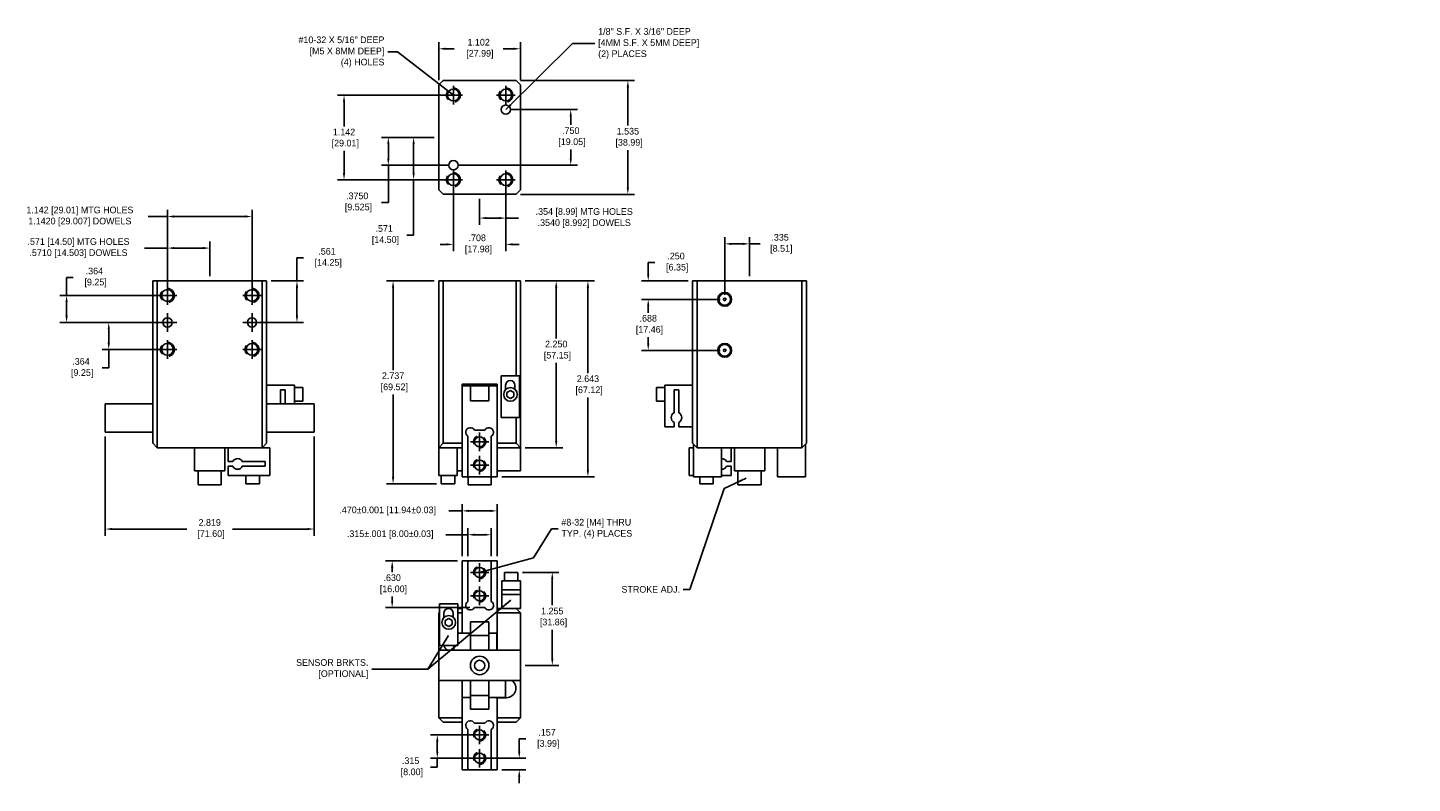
# Model space of a CAD drawing. Extents: x -0.8 to 38.8, y -11.4 to 3.7.
import ezdxf

# ---------------------------------------------------------------- set-up
doc = ezdxf.new("R2010")
doc.units = 0
doc.header["$MEASUREMENT"] = 0
doc.linetypes.add('CENTER2', pattern=[1.125, 0.75, -0.125, 0.125, -0.125])
doc.linetypes.add('HIDDEN2', pattern=[0.1875, 0.125, -0.0625])
doc.layers.get('0').update_dxf_attribs({"linetype": 'CONTINUOUS'})
doc.layers.get('DEFPOINTS').update_dxf_attribs({"linetype": 'CONTINUOUS'})
doc.dimstyles.new('British [M]', dxfattribs={"dimtxt": 0.09, "dimasz": 0.09, "dimexe": 0.09, "dimexo": 0.0625, "dimgap": 0.045, "dimtad": 0, "dimtih": 1, "dimtoh": 1, "dimdec": 3, "dimzin": 4, "dimdsep": 46, "dimtxsty": 'Standard', "dimcen": 0.09, "dimadec": 0, "dimazin": 0, "dimtfac": 1, "dimtdec": 3, "dimtofl": 0, "dimtmove": 0, "dimatfit": 3, "dimfxl": 1, "dimtolj": 1, "dimtzin": 0, "dimarcsym": 0})
doc.dimstyles.new('STANDARD_WS', dxfattribs={"dimtxt": 0.18, "dimasz": 0.18, "dimexe": 0.18, "dimexo": 0.0625, "dimgap": 0.09, "dimtad": 0, "dimtih": 1, "dimtoh": 1, "dimdec": 4, "dimzin": 0, "dimdsep": 46, "dimtxsty": 'Standard', "dimcen": 0.09, "dimadec": 0, "dimazin": 0, "dimtfac": 1, "dimtdec": 4, "dimtofl": 0, "dimtmove": 0, "dimatfit": 3, "dimfxl": 1, "dimtolj": 1, "dimtzin": 0, "dimarcsym": 0})

# ---------------------------------------------------------------- blocks, each defined once
blk = doc.blocks.new('*D102')
at = {"color": 0, "linetype": 'ByBlock'}
for p, q in [((5.902, -1.559), (7.439, -1.559)), ((7.349, -1.649), (7.349, -2.166)), ((7.349, -3.004), (7.349, -2.496)), ((5.902, -3.094), (7.439, -3.094))]:
    blk.add_line(p, q, dxfattribs=at)
for points in [[(7.334, -1.649), (7.364, -1.649), (7.349, -1.559)], [(7.334, -3.004), (7.364, -3.004), (7.349, -3.094)]]:
    blk.add_solid(points, dxfattribs=at)
at = {"layer": 'DEFPOINTS', "color": 0, "linetype": 'ByBlock'}
for p in [(5.839, -1.559), (5.839, -3.094), (7.349, -3.094)]:
    blk.add_point(p, dxfattribs=at)
at = {"color": 0, "linetype": 'ByBlock', "insert": (7.349, -2.331), "char_height": 0.09, "attachment_point": 5}
blk.add_mtext('\\A1;1.535\\P [38.99]', dxfattribs=at)
blk = doc.blocks.new('*D103')
at = {"color": 0, "linetype": 'ByBlock'}
for p, q in [((4.797, -1.556), (4.797, -1.041)), ((5.899, -1.556), (5.899, -1.041)), ((4.887, -1.131), (5.005, -1.131)), ((5.809, -1.131), (5.665, -1.131))]:
    blk.add_line(p, q, dxfattribs=at)
for points in [[(4.887, -1.116), (4.887, -1.146), (4.797, -1.131)], [(5.809, -1.116), (5.809, -1.146), (5.899, -1.131)]]:
    blk.add_solid(points, dxfattribs=at)
at = {"layer": 'DEFPOINTS', "color": 0, "linetype": 'ByBlock'}
for p in [(5.899, -1.131), (4.797, -1.619), (5.899, -1.619)]:
    blk.add_point(p, dxfattribs=at)
at = {"color": 0, "linetype": 'ByBlock', "insert": (5.335, -1.131), "char_height": 0.09, "attachment_point": 5}
blk.add_mtext('\\A1;1.102\\P [27.99]', dxfattribs=at)
blk = doc.blocks.new('*D104')
at = {"color": 0, "lineweight": -2}
for p, q in [((5.962, -4.575), (6.472, -4.575)), ((6.382, -4.665), (6.382, -5.351)), ((6.382, -6.735), (6.382, -5.681)), ((5.962, -6.825), (6.472, -6.825))]:
    blk.add_line(p, q, dxfattribs=at)
at = {"color": 0}
for points in [[(6.367, -4.665), (6.397, -4.665), (6.382, -4.575)], [(6.367, -6.735), (6.397, -6.735), (6.382, -6.825)]]:
    blk.add_solid(points, dxfattribs=at)
at = {"layer": 'DEFPOINTS', "color": 0}
for p in [(5.899, -4.575), (5.899, -6.825), (6.382, -6.825)]:
    blk.add_point(p, dxfattribs=at)
at = {"color": 0, "insert": (6.382, -5.516), "char_height": 0.09, "attachment_point": 5}
blk.add_mtext('\\A1;2.250\\P [57.15]', dxfattribs=at)
blk = doc.blocks.new('*D105')
at = {"color": 0, "linetype": 'ByBlock'}
for p, q in [((4.932, -1.755), (3.428, -1.755)), ((3.518, -1.845), (3.518, -2.177)), ((3.518, -2.807), (3.518, -2.507)), ((4.932, -2.897), (3.428, -2.897))]:
    blk.add_line(p, q, dxfattribs=at)
for points in [[(3.503, -1.845), (3.533, -1.845), (3.518, -1.755)], [(3.503, -2.807), (3.533, -2.807), (3.518, -2.897)]]:
    blk.add_solid(points, dxfattribs=at)
at = {"layer": 'DEFPOINTS', "color": 0, "linetype": 'ByBlock'}
for p in [(4.994, -1.755), (3.518, -2.897), (4.994, -2.897)]:
    blk.add_point(p, dxfattribs=at)
at = {"color": 0, "linetype": 'ByBlock', "insert": (3.518, -2.342), "char_height": 0.09, "attachment_point": 5}
blk.add_mtext('\\A1;1.142\\P [29.01]', dxfattribs=at)
blk = doc.blocks.new('*D106')
at = {"color": 0, "lineweight": -2}
for p, q in [((4.994, -2.96), (4.994, -3.859)), ((5.702, -2.96), (5.702, -3.859)), ((4.904, -3.769), (4.814, -3.769)), ((5.792, -3.769), (5.882, -3.769))]:
    blk.add_line(p, q, dxfattribs=at)
at = {"color": 0}
for points in [[(4.904, -3.754), (4.904, -3.784), (4.994, -3.769)], [(5.792, -3.754), (5.792, -3.784), (5.702, -3.769)]]:
    blk.add_solid(points, dxfattribs=at)
at = {"layer": 'DEFPOINTS', "color": 0}
for p in [(4.994, -2.897), (5.702, -2.897), (5.702, -3.769)]:
    blk.add_point(p, dxfattribs=at)
at = {"color": 0, "insert": (5.316, -3.769), "char_height": 0.09, "attachment_point": 5}
blk.add_mtext('\\A1;.708\\P [17.98]', dxfattribs=at)
blk = doc.blocks.new('*D107')
at = {"color": 0, "linetype": 'ByBlock'}
for p, q in [((5.765, -1.951), (6.668, -1.951)), ((6.578, -2.041), (6.578, -2.158)), ((6.578, -2.611), (6.578, -2.488)), ((5.057, -2.701), (6.668, -2.701))]:
    blk.add_line(p, q, dxfattribs=at)
for points in [[(6.563, -2.041), (6.593, -2.041), (6.578, -1.951)], [(6.563, -2.611), (6.593, -2.611), (6.578, -2.701)]]:
    blk.add_solid(points, dxfattribs=at)
at = {"layer": 'DEFPOINTS', "color": 0, "linetype": 'ByBlock'}
for p in [(5.702, -1.951), (4.994, -2.701), (6.578, -2.701)]:
    blk.add_point(p, dxfattribs=at)
at = {"color": 0, "linetype": 'ByBlock', "insert": (6.578, -2.323), "char_height": 0.09, "attachment_point": 5}
blk.add_mtext('\\A1;.750\\P [19.05]', dxfattribs=at)
blk = doc.blocks.new('*D108')
at = {"color": 0, "linetype": 'ByBlock'}
for p, q in [((4.735, -2.326), (4.367, -2.326)), ((4.457, -2.416), (4.457, -2.807)), ((4.932, -2.897), (4.367, -2.897)), ((4.457, -2.897), (4.457, -3.643)), ((4.457, -3.643), (4.367, -3.643))]:
    blk.add_line(p, q, dxfattribs=at)
for points in [[(4.442, -2.416), (4.472, -2.416), (4.457, -2.326)], [(4.442, -2.807), (4.472, -2.807), (4.457, -2.897)]]:
    blk.add_solid(points, dxfattribs=at)
at = {"layer": 'DEFPOINTS', "color": 0, "linetype": 'ByBlock'}
for p in [(4.457, -2.326), (4.797, -2.326), (4.994, -2.897)]:
    blk.add_point(p, dxfattribs=at)
at = {"color": 0, "linetype": 'ByBlock', "insert": (4.06, -3.643), "char_height": 0.09, "attachment_point": 5}
blk.add_mtext('\\A1;.571\\P [14.50]', dxfattribs=at)
blk = doc.blocks.new('*D109')
at = {"color": 0, "linetype": 'ByBlock'}
for p, q in [((4.735, -2.326), (4.026, -2.326)), ((4.116, -2.416), (4.116, -2.611)), ((4.932, -2.701), (4.026, -2.701)), ((4.116, -2.701), (4.116, -3.203)), ((4.116, -3.203), (4.026, -3.203))]:
    blk.add_line(p, q, dxfattribs=at)
for points in [[(4.101, -2.416), (4.131, -2.416), (4.116, -2.326)], [(4.101, -2.611), (4.131, -2.611), (4.116, -2.701)]]:
    blk.add_solid(points, dxfattribs=at)
at = {"layer": 'DEFPOINTS', "color": 0, "linetype": 'ByBlock'}
for p in [(4.116, -2.326), (4.797, -2.326), (4.994, -2.701)]:
    blk.add_point(p, dxfattribs=at)
at = {"color": 0, "linetype": 'ByBlock', "insert": (3.696, -3.203), "char_height": 0.09, "attachment_point": 5}
blk.add_mtext('\\A1;.3750\\P [9.525]', dxfattribs=at)
blk = doc.blocks.new('*D110')
at = {"color": 0, "linetype": 'ByBlock'}
for p, q in [((5.702, -2.96), (5.702, -3.504)), ((5.348, -3.156), (5.348, -3.504)), ((5.438, -3.414), (5.612, -3.414)), ((5.702, -3.414), (5.875, -3.414))]:
    blk.add_line(p, q, dxfattribs=at)
for points in [[(5.438, -3.399), (5.438, -3.429), (5.348, -3.414)], [(5.612, -3.399), (5.612, -3.429), (5.702, -3.414)]]:
    blk.add_solid(points, dxfattribs=at)
at = {"layer": 'DEFPOINTS', "color": 0, "linetype": 'ByBlock'}
for p in [(5.702, -2.897), (5.348, -3.094), (5.348, -3.414)]:
    blk.add_point(p, dxfattribs=at)
at = {"color": 0, "linetype": 'ByBlock', "insert": (6.76, -3.414), "char_height": 0.09, "attachment_point": 5}
blk.add_mtext('\\A1;.354 [8.99] MTG HOLES\\P.3540 [8.992] DOWELS', dxfattribs=at)
blk = doc.blocks.new('*D111')
at = {"color": 0, "linetype": 'ByBlock'}
for p, q in [((1.134, -3.707), (0.875, -3.707)), ((1.134, -4.709), (1.134, -3.617)), ((2.186, -3.707), (1.224, -3.707)), ((2.276, -4.709), (2.276, -3.617))]:
    blk.add_line(p, q, dxfattribs=at)
for points in [[(1.224, -3.692), (1.224, -3.722), (1.134, -3.707)], [(2.186, -3.692), (2.186, -3.722), (2.276, -3.707)]]:
    blk.add_solid(points, dxfattribs=at)
at = {"layer": 'DEFPOINTS', "color": 0, "linetype": 'ByBlock'}
for p in [(2.276, -3.707), (1.134, -4.772), (2.276, -4.772)]:
    blk.add_point(p, dxfattribs=at)
at = {"color": 0, "linetype": 'ByBlock', "insert": (-0.048, -3.707), "char_height": 0.09, "attachment_point": 5}
blk.add_mtext('\\A1;1.142 [29.01] MTG HOLES\\P1.1420 [29.007] DOWELS', dxfattribs=at)
blk = doc.blocks.new('*D112')
at = {"color": 0, "linetype": 'ByBlock'}
for p, q in [((1.134, -4.709), (1.134, -4.043)), ((1.705, -4.512), (1.705, -4.043)), ((1.134, -4.133), (0.826, -4.133)), ((1.615, -4.133), (1.224, -4.133))]:
    blk.add_line(p, q, dxfattribs=at)
for points in [[(1.224, -4.118), (1.224, -4.148), (1.134, -4.133)], [(1.615, -4.118), (1.615, -4.148), (1.705, -4.133)]]:
    blk.add_solid(points, dxfattribs=at)
at = {"layer": 'DEFPOINTS', "color": 0, "linetype": 'ByBlock'}
for p in [(1.134, -4.133), (1.705, -4.575), (1.134, -4.772)]:
    blk.add_point(p, dxfattribs=at)
at = {"color": 0, "linetype": 'ByBlock', "insert": (-0.066, -4.133), "char_height": 0.09, "attachment_point": 5}
blk.add_mtext('\\A1;.571 [14.50] MTG HOLES\\P.5710 [14.503] DOWELS', dxfattribs=at)
blk = doc.blocks.new('*D113')
at = {"color": 0, "linetype": 'ByBlock'}
for p, q in [((-0.227, -4.772), (-0.227, -4.53)), ((-0.227, -4.53), (-0.137, -4.53)), ((1.072, -4.772), (-0.317, -4.772)), ((-0.227, -5.046), (-0.227, -4.862)), ((1.072, -5.136), (-0.317, -5.136))]:
    blk.add_line(p, q, dxfattribs=at)
for points in [[(-0.242, -4.862), (-0.212, -4.862), (-0.227, -4.772)], [(-0.242, -5.046), (-0.212, -5.046), (-0.227, -5.136)]]:
    blk.add_solid(points, dxfattribs=at)
at = {"layer": 'DEFPOINTS', "color": 0, "linetype": 'ByBlock'}
for p in [(1.134, -4.772), (-0.227, -5.136), (1.134, -5.136)]:
    blk.add_point(p, dxfattribs=at)
at = {"color": 0, "linetype": 'ByBlock', "insert": (0.148, -4.53), "char_height": 0.09, "attachment_point": 5}
blk.add_mtext('\\A1;.364\\P [9.25]', dxfattribs=at)
blk = doc.blocks.new('*D114')
at = {"color": 0, "linetype": 'ByBlock'}
for p, q in [((1.072, -5.136), (0.252, -5.136)), ((0.342, -5.226), (0.342, -5.41)), ((1.072, -5.5), (0.252, -5.5)), ((0.342, -5.5), (0.342, -5.75)), ((0.342, -5.75), (0.252, -5.75))]:
    blk.add_line(p, q, dxfattribs=at)
for points in [[(0.327, -5.226), (0.357, -5.226), (0.342, -5.136)], [(0.327, -5.41), (0.357, -5.41), (0.342, -5.5)]]:
    blk.add_solid(points, dxfattribs=at)
at = {"layer": 'DEFPOINTS', "color": 0, "linetype": 'ByBlock'}
for p in [(1.134, -5.136), (0.342, -5.5), (1.134, -5.5)]:
    blk.add_point(p, dxfattribs=at)
at = {"color": 0, "linetype": 'ByBlock', "insert": (-0.033, -5.75), "char_height": 0.09, "attachment_point": 5}
blk.add_mtext('\\A1;.364\\P [9.25]', dxfattribs=at)
blk = doc.blocks.new('*D115')
at = {"color": 0, "linetype": 'ByBlock'}
for p, q in [((2.883, -4.575), (2.883, -4.265)), ((2.883, -4.265), (2.973, -4.265)), ((2.535, -4.575), (2.973, -4.575)), ((2.883, -5.046), (2.883, -4.665)), ((2.339, -5.136), (2.973, -5.136))]:
    blk.add_line(p, q, dxfattribs=at)
for points in [[(2.868, -4.665), (2.898, -4.665), (2.883, -4.575)], [(2.868, -5.046), (2.898, -5.046), (2.883, -5.136)]]:
    blk.add_solid(points, dxfattribs=at)
at = {"layer": 'DEFPOINTS', "color": 0, "linetype": 'ByBlock'}
for p in [(2.473, -4.575), (2.276, -5.136), (2.883, -5.136)]:
    blk.add_point(p, dxfattribs=at)
at = {"color": 0, "linetype": 'ByBlock', "insert": (3.288, -4.265), "char_height": 0.09, "attachment_point": 5}
blk.add_mtext('\\A1;.561\\P [14.25]', dxfattribs=at)
blk = doc.blocks.new('*D116')
at = {"color": 0, "lineweight": -2}
for p, q in [((5.962, -4.575), (6.9, -4.575)), ((6.81, -4.665), (6.81, -5.818)), ((6.81, -7.127), (6.81, -6.148)), ((5.646, -7.217), (6.9, -7.217))]:
    blk.add_line(p, q, dxfattribs=at)
at = {"color": 0}
for points in [[(6.795, -4.665), (6.825, -4.665), (6.81, -4.575)], [(6.795, -7.127), (6.825, -7.127), (6.81, -7.217)]]:
    blk.add_solid(points, dxfattribs=at)
at = {"layer": 'DEFPOINTS', "color": 0}
for p in [(5.899, -4.575), (5.583, -7.217), (6.81, -7.217)]:
    blk.add_point(p, dxfattribs=at)
at = {"color": 0, "insert": (6.81, -5.983), "char_height": 0.09, "attachment_point": 5}
blk.add_mtext('\\A1;2.643\\P [67.12]', dxfattribs=at)
blk = doc.blocks.new('*D117')
at = {"color": 0, "lineweight": -2}
for p, q in [((0.296, -6.676), (0.296, -8.012)), ((3.115, -6.676), (3.115, -8.012)), ((0.386, -7.922), (1.398, -7.922)), ((3.025, -7.922), (2.013, -7.922))]:
    blk.add_line(p, q, dxfattribs=at)
at = {"color": 0}
for points in [[(0.386, -7.907), (0.386, -7.937), (0.296, -7.922)], [(3.025, -7.907), (3.025, -7.937), (3.115, -7.922)]]:
    blk.add_solid(points, dxfattribs=at)
at = {"layer": 'DEFPOINTS', "color": 0}
for p in [(0.296, -6.614), (3.115, -6.614), (3.115, -7.922)]:
    blk.add_point(p, dxfattribs=at)
at = {"color": 0, "insert": (1.705, -7.922), "char_height": 0.09, "attachment_point": 5}
blk.add_mtext('\\A1;2.819\\P [71.60]', dxfattribs=at)
blk = doc.blocks.new('*D118')
at = {"color": 0, "lineweight": -2}
for p, q in [((4.735, -4.575), (4.09, -4.575)), ((4.18, -4.665), (4.18, -5.778)), ((4.18, -7.222), (4.18, -6.108)), ((4.768, -7.312), (4.09, -7.312))]:
    blk.add_line(p, q, dxfattribs=at)
at = {"color": 0}
for points in [[(4.165, -4.665), (4.195, -4.665), (4.18, -4.575)], [(4.165, -7.222), (4.195, -7.222), (4.18, -7.312)]]:
    blk.add_solid(points, dxfattribs=at)
at = {"layer": 'DEFPOINTS', "color": 0}
for p in [(4.797, -4.575), (4.18, -7.312), (4.831, -7.312)]:
    blk.add_point(p, dxfattribs=at)
at = {"color": 0, "insert": (4.18, -5.943), "char_height": 0.09, "attachment_point": 5}
blk.add_mtext('\\A1;2.737\\P [69.52]', dxfattribs=at)
blk = doc.blocks.new('*D119')
at = {"color": 0, "linetype": 'ByBlock'}
for p, q in [((5.113, -8.289), (5.113, -7.587)), ((5.583, -8.289), (5.583, -7.587)), ((5.113, -7.677), (4.932, -7.677)), ((5.493, -7.677), (5.203, -7.677))]:
    blk.add_line(p, q, dxfattribs=at)
for points in [[(5.203, -7.662), (5.203, -7.692), (5.113, -7.677)], [(5.493, -7.662), (5.493, -7.692), (5.583, -7.677)]]:
    blk.add_solid(points, dxfattribs=at)
at = {"layer": 'DEFPOINTS', "color": 0, "linetype": 'ByBlock'}
for p in [(5.583, -7.677), (5.113, -8.352), (5.583, -8.352)]:
    blk.add_point(p, dxfattribs=at)
at = {"color": 0, "linetype": 'ByBlock', "insert": (4.107, -7.677), "char_height": 0.09, "attachment_point": 5}
blk.add_mtext('\\A1;.470±0.001 [11.94±0.03]', dxfattribs=at)
blk = doc.blocks.new('*D120')
at = {"color": 0, "linetype": 'ByBlock'}
for p, q in [((5.19, -7.999), (4.891, -7.999)), ((5.19, -8.289), (5.19, -7.909)), ((5.416, -7.999), (5.28, -7.999)), ((5.506, -8.289), (5.506, -7.909))]:
    blk.add_line(p, q, dxfattribs=at)
for points in [[(5.28, -7.984), (5.28, -8.014), (5.19, -7.999)], [(5.416, -7.984), (5.416, -8.014), (5.506, -7.999)]]:
    blk.add_solid(points, dxfattribs=at)
at = {"layer": 'DEFPOINTS', "color": 0, "linetype": 'ByBlock'}
for p in [(5.506, -7.999), (5.19, -8.352), (5.506, -8.352)]:
    blk.add_point(p, dxfattribs=at)
at = {"color": 0, "linetype": 'ByBlock', "insert": (4.141, -7.999), "char_height": 0.09, "attachment_point": 5}
blk.add_mtext('\\A1;.315±.001 [8.00±0.03]', dxfattribs=at)
blk = doc.blocks.new('*D121')
at = {"color": 0, "linetype": 'ByBlock'}
for p, q in [((5.051, -8.352), (4.078, -8.352)), ((4.168, -8.442), (4.168, -8.502)), ((4.168, -8.892), (4.168, -8.832)), ((5.216, -8.982), (4.078, -8.982))]:
    blk.add_line(p, q, dxfattribs=at)
for points in [[(4.153, -8.442), (4.183, -8.442), (4.168, -8.352)], [(4.153, -8.892), (4.183, -8.892), (4.168, -8.982)]]:
    blk.add_solid(points, dxfattribs=at)
at = {"layer": 'DEFPOINTS', "color": 0, "linetype": 'ByBlock'}
for p in [(5.113, -8.352), (4.168, -8.982), (5.278, -8.982)]:
    blk.add_point(p, dxfattribs=at)
at = {"color": 0, "linetype": 'ByBlock', "insert": (4.168, -8.667), "char_height": 0.09, "attachment_point": 5}
blk.add_mtext('\\A1;.630\\P [16.00]', dxfattribs=at)
blk = doc.blocks.new('*D122')
at = {"color": 0, "linetype": 'ByBlock'}
for p, q in [((5.883, -10.924), (5.883, -10.752)), ((5.883, -10.752), (5.973, -10.752)), ((5.411, -11.014), (5.973, -11.014)), ((5.646, -11.171), (5.973, -11.171)), ((5.883, -11.261), (5.883, -11.351))]:
    blk.add_line(p, q, dxfattribs=at)
for points in [[(5.868, -10.924), (5.898, -10.924), (5.883, -11.014)], [(5.868, -11.261), (5.898, -11.261), (5.883, -11.171)]]:
    blk.add_solid(points, dxfattribs=at)
at = {"layer": 'DEFPOINTS', "color": 0, "linetype": 'ByBlock'}
for p in [(5.348, -11.014), (5.883, -11.014), (5.583, -11.171)]:
    blk.add_point(p, dxfattribs=at)
at = {"color": 0, "linetype": 'ByBlock', "insert": (6.258, -10.752), "char_height": 0.09, "attachment_point": 5}
blk.add_mtext('\\A1;.157\\P [3.99]', dxfattribs=at)
blk = doc.blocks.new('*D123')
at = {"color": 0, "linetype": 'ByBlock'}
for p, q in [((5.286, -10.699), (4.687, -10.699)), ((4.777, -10.789), (4.777, -10.924)), ((5.286, -11.014), (4.687, -11.014)), ((4.777, -11.014), (4.777, -11.135)), ((4.777, -11.135), (4.687, -11.135))]:
    blk.add_line(p, q, dxfattribs=at)
for points in [[(4.762, -10.789), (4.792, -10.789), (4.777, -10.699)], [(4.762, -10.924), (4.792, -10.924), (4.777, -11.014)]]:
    blk.add_solid(points, dxfattribs=at)
at = {"layer": 'DEFPOINTS', "color": 0, "linetype": 'ByBlock'}
for p in [(4.777, -10.699), (5.348, -10.699), (5.348, -11.014)]:
    blk.add_point(p, dxfattribs=at)
at = {"color": 0, "linetype": 'ByBlock', "insert": (4.417, -11.135), "char_height": 0.09, "attachment_point": 5}
blk.add_mtext('\\A1;.315\\P [8.00]', dxfattribs=at)
blk = doc.blocks.new('*D124')
at = {"color": 0, "lineweight": -2}
for p, q in [((8.656, -4.762), (8.656, -3.986)), ((8.746, -4.076), (8.901, -4.076)), ((8.991, -4.512), (8.991, -3.986)), ((8.991, -4.076), (9.134, -4.076))]:
    blk.add_line(p, q, dxfattribs=at)
at = {"color": 0}
for points in [[(8.746, -4.061), (8.746, -4.091), (8.656, -4.076)], [(8.901, -4.061), (8.901, -4.091), (8.991, -4.076)]]:
    blk.add_solid(points, dxfattribs=at)
at = {"layer": 'DEFPOINTS', "color": 0}
for p in [(8.656, -4.076), (8.991, -4.575), (8.656, -4.825)]:
    blk.add_point(p, dxfattribs=at)
at = {"color": 0, "insert": (9.404, -4.076), "char_height": 0.09, "attachment_point": 5}
blk.add_mtext('\\A1;.335\\P [8.51]', dxfattribs=at)
blk = doc.blocks.new('*D125')
at = {"color": 0, "lineweight": -2}
for p, q in [((7.624, -4.485), (7.624, -4.329)), ((7.624, -4.329), (7.714, -4.329)), ((8.161, -4.575), (7.534, -4.575)), ((8.594, -4.825), (7.534, -4.825)), ((7.624, -4.915), (7.624, -5.005))]:
    blk.add_line(p, q, dxfattribs=at)
at = {"color": 0}
for points in [[(7.609, -4.485), (7.639, -4.485), (7.624, -4.575)], [(7.609, -4.915), (7.639, -4.915), (7.624, -4.825)]]:
    blk.add_solid(points, dxfattribs=at)
at = {"layer": 'DEFPOINTS', "color": 0}
for p in [(8.224, -4.575), (7.624, -4.825), (8.656, -4.825)]:
    blk.add_point(p, dxfattribs=at)
at = {"color": 0, "insert": (7.999, -4.329), "char_height": 0.09, "attachment_point": 5}
blk.add_mtext('\\A1;.250\\P [6.35]', dxfattribs=at)
blk = doc.blocks.new('*D126')
at = {"color": 0, "lineweight": -2}
for p, q in [((8.594, -4.825), (7.534, -4.825)), ((7.624, -4.915), (7.624, -5.003)), ((7.624, -5.422), (7.624, -5.333)), ((8.594, -5.512), (7.534, -5.512))]:
    blk.add_line(p, q, dxfattribs=at)
at = {"color": 0}
for points in [[(7.609, -4.915), (7.639, -4.915), (7.624, -4.825)], [(7.609, -5.422), (7.639, -5.422), (7.624, -5.512)]]:
    blk.add_solid(points, dxfattribs=at)
at = {"layer": 'DEFPOINTS', "color": 0}
for p in [(8.656, -4.825), (7.624, -5.512), (8.656, -5.512)]:
    blk.add_point(p, dxfattribs=at)
at = {"color": 0, "insert": (7.624, -5.168), "char_height": 0.09, "attachment_point": 5}
blk.add_mtext('\\A1;.688\\P [17.46]', dxfattribs=at)
blk = doc.blocks.new('*D127')
at = {"color": 0, "lineweight": -2}
for p, q in [((5.928, -8.507), (6.419, -8.507)), ((6.329, -8.597), (6.329, -8.95)), ((6.329, -9.671), (6.329, -9.28)), ((5.962, -9.761), (6.419, -9.761))]:
    blk.add_line(p, q, dxfattribs=at)
at = {"color": 0}
for points in [[(6.314, -8.597), (6.344, -8.597), (6.329, -8.507)], [(6.314, -9.671), (6.344, -9.671), (6.329, -9.761)]]:
    blk.add_solid(points, dxfattribs=at)
at = {"layer": 'DEFPOINTS', "color": 0}
for p in [(5.866, -8.507), (6.329, -8.507), (5.899, -9.761)]:
    blk.add_point(p, dxfattribs=at)
at = {"color": 0, "insert": (6.329, -9.115), "char_height": 0.09, "attachment_point": 5}
blk.add_mtext('\\A1;1.255\\P [31.86]', dxfattribs=at)

msp = doc.modelspace()

# ---------------------------------------------------------------- linework, layer by layer
at = {"linetype": 'Continuous'}
for p, q in [((4.85728, -1.87287), (4.79728, -1.93287)), ((4.79728, -3.34787), (4.79728, -1.93287)), ((4.85728, -1.87287), (5.83928, -1.87287)), ((4.99428, -2.19437), (4.99428, -1.94437)), ((5.70228, -2.19437), (5.70228, -1.94437)), ((5.89928, -1.93287), (5.83928, -1.87287)), ((5.89928, -3.34787), (5.89928, -1.93287)), ((4.86928, -2.06937), (5.11928, -2.06937)), ((5.57728, -2.06937), (5.82728, -2.06937)), ((4.99428, -3.33637), (4.99428, -3.08637)), ((5.70228, -3.33637), (5.70228, -3.08637)), ((4.79728, -3.34787), (4.85728, -3.40787)), ((4.86928, -3.21137), (5.11928, -3.21137)), ((5.57728, -3.21137), (5.82728, -3.21137)), ((5.83928, -3.40787), (5.89928, -3.34787)), ((4.85728, -3.40787), (5.83928, -3.40787)), ((0.93776, -4.57468), (2.47276, -4.57468)), ((0.93776, -6.76468), (0.93776, -4.57468)), ((0.99776, -4.57468), (0.99776, -6.82468)), ((1.13426, -4.64668), (1.13426, -4.89668)), ((2.27626, -4.64668), (2.27626, -4.89668)), ((2.41276, -4.57468), (2.41276, -6.82468)), ((2.47276, -6.76468), (2.47276, -4.57468)), ((4.79728, -4.57468), (4.79728, -6.82468)), ((5.89928, -4.57468), (4.79728, -4.57468)), ((4.85728, -4.57468), (4.85728, -6.76468)), ((5.83928, -4.57468), (5.83928, -5.85668)), ((5.89928, -4.57468), (5.89928, -7.13668)), ((8.22381, -4.57468), (9.75881, -4.57468)), ((8.22381, -4.57468), (8.22381, -6.76468)), ((8.28381, -4.57468), (8.28381, -6.82468)), ((9.69881, -4.57468), (9.69881, -6.82468)), ((9.75881, -4.57468), (9.75881, -6.76468)), ((1.00926, -4.77168), (1.25926, -4.77168)), ((2.15126, -4.77168), (2.40126, -4.77168)), ((1.13426, -5.01068), (1.13426, -5.26068)), ((2.27626, -5.01068), (2.27626, -5.26068)), ((1.00926, -5.13568), (1.25926, -5.13568)), ((2.15126, -5.13568), (2.40126, -5.13568)), ((1.13426, -5.37468), (1.13426, -5.62468)), ((2.27626, -5.37468), (2.27626, -5.62468)), ((1.00926, -5.49968), (1.25926, -5.49968)), ((2.15126, -5.49968), (2.40126, -5.49968)), ((5.11328, -5.96968), (5.11328, -7.21733)), ((5.58328, -5.96968), (5.11328, -5.96968)), ((5.58328, -5.96968), (5.58328, -7.21733)), ((5.63691, -5.85668), (5.63691, -6.41918)), ((5.63691, -5.85668), (5.63691, -6.41918)), ((5.63691, -5.85668), (5.88691, -5.85668)), ((5.88691, -5.85668), (5.63691, -5.85668)), ((5.88691, -5.85668), (5.88691, -6.41918)), ((2.47276, -6.54418), (2.47276, -5.98168)), ((2.47276, -5.98168), (2.84776, -5.98168)), ((2.72276, -6.04418), (2.66026, -6.04418)), ((2.66026, -6.04418), (2.66026, -6.23258)), ((2.72276, -6.04418), (2.72276, -6.23258)), ((2.84776, -5.98168), (2.84776, -6.23258)), ((2.95976, -6.01518), (2.84776, -6.01518)), ((2.95976, -6.01518), (2.95976, -6.19818)), ((5.11328, -5.99233), (5.22328, -5.99233)), ((5.47328, -5.99233), (5.58328, -5.99233)), ((5.69941, -5.98168), (5.69941, -6.04216)), ((5.71728, -6.07955), (5.76428, -6.05241)), ((5.71728, -6.13382), (5.71728, -6.07955)), ((5.76428, -6.16095), (5.71728, -6.13382)), ((5.76428, -6.05241), (5.81128, -6.07955)), ((5.81128, -6.13382), (5.76428, -6.16095)), ((5.81128, -6.07955), (5.81128, -6.13382)), ((5.82441, -6.03771), (5.82441, -5.98168)), ((7.73681, -6.01518), (7.84881, -6.01518)), ((7.73681, -6.01518), (7.73681, -6.19818)), ((7.84881, -5.98168), (7.84881, -6.54418)), ((8.22381, -5.98168), (7.84881, -5.98168)), ((7.97381, -6.04418), (8.03631, -6.04418)), ((7.97381, -6.04418), (7.97381, -6.35432)), ((8.03631, -6.04418), (8.03631, -6.35432)), ((8.22381, -6.54418), (8.22381, -5.98168)), ((8.22381, -6.54418), (8.22381, -5.98168)), ((2.95976, -6.19818), (2.84776, -6.19818)), ((5.22328, -6.19233), (5.47328, -6.19233)), ((7.73681, -6.19818), (7.84881, -6.19818)), ((5.88691, -6.41918), (5.63691, -6.41918)), ((5.83928, -6.41918), (5.83928, -6.76468)), ((7.97381, -6.48405), (7.97381, -6.54418)), ((8.03631, -6.48405), (8.03631, -6.54418)), ((5.19028, -6.67041), (5.19028, -7.21733)), ((5.27811, -6.58733), (5.41845, -6.58733)), ((5.50628, -6.67041), (5.50628, -7.21733)), ((7.84881, -6.54418), (7.97381, -6.54418)), ((8.03631, -6.54418), (8.22381, -6.54418)), ((0.93776, -6.76468), (0.99776, -6.82468)), ((0.93776, -6.76468), (0.99776, -6.82468)), ((0.99776, -6.82468), (2.41276, -6.82468)), ((0.99776, -6.82468), (2.41276, -6.82468)), ((2.41276, -6.82468), (0.99776, -6.82468)), ((1.91026, -6.82468), (2.51776, -6.82468)), ((1.95526, -7.01218), (1.95526, -6.82468)), ((2.41276, -6.82468), (2.47276, -6.76468)), ((2.41276, -6.82468), (2.47276, -6.76468)), ((2.51776, -7.19968), (2.51776, -6.82468)), ((4.85728, -6.76468), (4.79728, -6.82468)), ((5.11328, -6.82468), (4.79728, -6.82468)), ((4.79728, -6.82468), (4.79728, -7.19968)), ((5.11328, -6.76468), (4.85728, -6.76468)), ((5.04728, -6.82468), (5.04728, -7.19968)), ((5.83928, -6.76468), (5.58328, -6.76468)), ((5.89928, -6.82468), (5.58328, -6.82468)), ((5.83928, -6.76468), (5.89928, -6.82468)), ((8.17881, -7.19968), (8.17881, -6.82468)), ((8.23381, -6.82468), (8.17881, -6.82468)), ((8.22381, -6.76468), (8.28381, -6.82468)), ((8.22381, -6.76468), (8.28381, -6.82468)), ((8.22381, -6.76468), (8.28381, -6.82468)), ((8.23381, -7.21858), (8.23381, -6.77468)), ((8.28381, -6.82468), (9.69881, -6.82468)), ((8.78631, -6.82468), (8.28381, -6.82468)), ((9.69881, -6.82468), (8.28381, -6.82468)), ((8.61481, -6.82468), (8.61481, -7.21858)), ((8.74131, -7.01218), (8.74131, -6.82468)), ((9.19631, -6.82468), (9.69881, -6.82468)), ((9.36781, -6.82468), (9.36781, -7.21858)), ((9.69881, -6.82468), (9.75881, -6.76468)), ((9.69881, -6.82468), (9.75881, -6.76468)), ((9.69881, -6.82468), (9.75881, -6.76468)), ((9.74881, -7.21858), (9.74881, -6.77468)), ((2.01539, -7.01218), (1.95526, -7.01218)), ((2.01539, -7.07468), (1.95526, -7.07468)), ((1.95526, -7.19968), (1.95526, -7.07468)), ((2.45526, -7.01218), (2.14512, -7.01218)), ((2.45526, -7.07468), (2.14512, -7.07468)), ((2.45526, -7.07468), (2.45526, -7.01218)), ((8.68117, -7.01218), (8.74131, -7.01218)), ((8.68117, -7.07468), (8.74131, -7.07468)), ((8.74131, -7.19968), (8.74131, -7.07468)), ((1.91026, -7.13668), (1.50026, -7.13668)), ((2.51776, -7.19968), (1.95526, -7.19968)), ((2.19376, -7.31168), (2.19376, -7.19968)), ((2.37676, -7.31168), (2.37676, -7.19968)), ((5.04728, -7.19968), (4.79728, -7.19968)), ((4.83078, -7.31168), (4.83078, -7.19968)), ((5.01378, -7.31168), (5.01378, -7.19968)), ((5.11328, -7.13668), (5.04728, -7.13668)), ((5.11328, -7.21733), (5.58328, -7.21733)), ((5.89928, -7.13668), (5.58328, -7.13668)), ((8.17881, -7.19968), (8.23381, -7.19968)), ((8.23381, -7.21858), (8.61481, -7.21858)), ((8.31981, -7.31168), (8.31981, -7.21858)), ((8.50281, -7.31168), (8.50281, -7.21858)), ((8.61481, -7.19968), (8.74131, -7.19968)), ((9.19631, -7.13668), (8.78631, -7.13668)), ((9.74881, -7.21858), (9.36781, -7.21858)), ((1.86126, -7.32668), (1.54926, -7.32668)), ((2.19376, -7.31168), (2.37676, -7.31168)), ((4.83078, -7.31168), (5.01378, -7.31168)), ((5.50428, -7.32668), (5.19228, -7.32668)), ((8.50281, -7.31168), (8.31981, -7.31168)), ((9.14731, -7.32668), (8.83531, -7.32668)), ((5.58328, -8.35178), (5.11328, -8.35178)), ((5.11328, -9.32828), (5.11328, -8.35178)), ((5.19028, -8.8987), (5.19028, -8.35178)), ((5.50628, -8.8987), (5.50628, -8.35178)), ((5.58328, -9.55678), (5.58328, -8.35178)), ((5.86578, -8.50678), (5.68278, -8.50678)), ((5.68278, -8.50678), (5.68278, -8.61878)), ((5.86578, -8.50678), (5.86578, -8.61878)), ((5.64928, -8.61878), (5.89928, -8.61878)), ((5.64928, -8.99378), (5.64928, -8.61878)), ((5.64928, -8.74378), (5.89928, -8.74378)), ((5.89928, -8.99378), (5.89928, -8.61878)), ((4.80441, -8.93128), (4.80441, -9.49378)), ((4.80441, -8.93128), (4.80441, -9.49378)), ((5.05441, -8.93128), (4.80441, -8.93128)), ((4.80441, -8.93128), (5.05441, -8.93128)), ((5.05441, -8.93128), (5.05441, -9.49378)), ((5.64928, -8.80578), (5.89928, -8.80578)), ((4.80441, -9.04666), (4.79728, -9.05378)), ((4.79728, -10.46878), (4.79728, -9.05378)), ((4.79728, -9.05378), (4.80441, -9.05378)), ((4.86691, -9.05628), (4.86691, -9.11676)), ((4.88478, -9.15415), (4.93178, -9.12701)), ((4.88478, -9.20842), (4.88478, -9.15415)), ((4.93178, -9.12701), (4.97878, -9.15415)), ((4.97878, -9.15415), (4.97878, -9.20842)), ((4.99191, -9.11231), (4.99191, -9.05628)), ((5.05441, -8.99378), (5.11328, -8.99378)), ((5.05441, -9.05378), (5.11078, -9.05378)), ((5.11078, -9.32628), (5.11078, -8.99378)), ((5.41845, -8.98178), (5.27811, -8.98178)), ((5.58328, -8.99378), (5.89928, -8.99378)), ((5.58578, -9.55678), (5.58578, -8.99378)), ((5.58578, -9.05378), (5.89928, -9.05378)), ((5.64928, -8.99378), (5.89928, -8.99378)), ((5.89928, -9.05378), (5.83928, -8.99378)), ((5.89928, -10.46878), (5.89928, -9.05378)), ((4.93178, -9.23555), (4.88478, -9.20842)), ((4.97878, -9.20842), (4.93178, -9.23555)), ((5.05441, -9.32628), (5.11078, -9.32628)), ((5.05441, -9.49378), (4.80441, -9.49378)), ((5.11078, -10.52878), (5.11078, -9.96578)), ((5.11328, -9.96578), (5.11328, -11.17078)), ((5.58328, -10.19428), (5.58328, -11.17078)), ((5.58578, -10.52878), (5.58578, -10.19628)), ((5.58578, -10.19628), (5.71028, -10.19628)), ((4.79728, -10.46878), (4.85728, -10.52878)), ((4.79728, -10.46878), (5.11078, -10.46878)), ((4.85728, -10.52878), (5.11328, -10.52878)), ((5.19028, -10.62386), (5.19028, -11.17078)), ((5.27811, -10.54078), (5.41845, -10.54078)), ((5.50628, -10.62386), (5.50628, -11.17078)), ((5.58328, -10.52878), (5.83928, -10.52878)), ((5.58578, -10.46878), (5.89928, -10.46878)), ((5.83928, -10.52878), (5.89928, -10.46878)), ((5.11328, -11.17078), (5.58328, -11.17078))]:
    msp.add_line(p, q, dxfattribs=at)
for p, q in [((5.22328, -5.99233), (5.22328, -6.19233)), ((5.22328, -5.99233), (5.47328, -5.99233)), ((5.47328, -5.99233), (5.47328, -6.19233)), ((5.34828, -6.66333), (5.34828, -6.66333)), ((1.50026, -7.13668), (1.50026, -6.82468)), ((1.91026, -7.13668), (1.91026, -6.82468)), ((8.78631, -7.13668), (8.78631, -6.82468)), ((9.19631, -7.13668), (9.19631, -6.82468)), ((1.54926, -7.32668), (1.54926, -7.13668)), ((1.86126, -7.32668), (1.86126, -7.13668)), ((5.19228, -7.32668), (5.19228, -7.21733)), ((5.50428, -7.32668), (5.50428, -7.21733)), ((8.83531, -7.32668), (8.83531, -7.13668)), ((9.14731, -7.32668), (9.14731, -7.13668)), ((5.34828, -8.90578), (5.34828, -8.90578)), ((5.05441, -9.32828), (5.22328, -9.32828)), ((5.22328, -9.32828), (5.22328, -9.55678)), ((5.47328, -9.32828), (5.47328, -9.55678)), ((5.47328, -9.32828), (5.58228, -9.32828)), ((5.58228, -9.32828), (5.58228, -9.55678)), ((4.99828, -9.49378), (4.99828, -9.55678)), ((5.22328, -9.35628), (5.47328, -9.35628)), ((5.22328, -9.55678), (5.22328, -9.37678)), ((5.47328, -9.55678), (5.47328, -9.37678)), ((5.89928, -9.55678), (4.79728, -9.55678)), ((5.89928, -9.96578), (4.79728, -9.96578)), ((5.11428, -9.96578), (5.11428, -10.19428)), ((5.22328, -9.96578), (5.22328, -10.19428)), ((5.22328, -9.96578), (5.22328, -10.14578)), ((5.47328, -9.96578), (5.47328, -10.19428)), ((5.47328, -9.96578), (5.47328, -10.14578)), ((5.69828, -9.96578), (5.69828, -10.19428)), ((5.11428, -10.19428), (5.22328, -10.19428)), ((5.22328, -10.16628), (5.47328, -10.16628)), ((5.47328, -10.19428), (5.69828, -10.19428)), ((5.34828, -10.61678), (5.34828, -10.61678))]:
    msp.add_line(p, q)
at = {"ltscale": 0.125}
for p, q in [((0.29576, -6.23258), (0.93776, -6.23258)), ((0.29576, -6.23258), (0.29576, -6.61358)), ((3.11476, -6.23258), (2.47276, -6.23258)), ((3.11476, -6.23258), (3.11476, -6.61358)), ((0.93776, -6.61358), (0.29576, -6.61358)), ((2.47276, -6.61358), (3.11476, -6.61358)), ((5.22328, -9.17274), (5.47328, -9.17274)), ((5.22328, -9.37678), (5.22328, -9.17274)), ((5.47328, -9.37678), (5.47328, -9.17274)), ((5.22328, -10.14578), (5.22328, -10.34982)), ((5.47328, -10.14578), (5.47328, -10.34982)), ((5.47328, -10.34982), (5.22328, -10.34982))]:
    msp.add_line(p, q, dxfattribs=at)
at = {"linetype": 'CENTER2'}
for p, q in [((5.34828, -6.62033), (5.34828, -6.87033)), ((5.22328, -6.74533), (5.47328, -6.74533)), ((5.22328, -7.06033), (5.47328, -7.06033)), ((5.34828, -6.93533), (5.34828, -7.18533)), ((5.34828, -8.63378), (5.34828, -8.38378)), ((5.47328, -8.50878), (5.22328, -8.50878)), ((5.34828, -8.94878), (5.34828, -8.69878)), ((5.47328, -8.82378), (5.22328, -8.82378)), ((5.34828, -10.57378), (5.34828, -10.82378)), ((5.22328, -10.69878), (5.47328, -10.69878)), ((5.22328, -11.01378), (5.47328, -11.01378)), ((5.34828, -10.88878), (5.34828, -11.13878))]:
    msp.add_line(p, q, dxfattribs=at)
at = {"linetype": 'HIDDEN2'}
for centre, radius in [((4.99428, -2.06937), 0.09375), ((5.70228, -2.06937), 0.09375), ((4.99428, -3.21137), 0.09375), ((5.70228, -3.21137), 0.09375), ((1.13426, -4.77168), 0.09375), ((2.27626, -4.77168), 0.09375), ((1.13426, -5.49968), 0.09375), ((2.27626, -5.49968), 0.09375), ((5.34828, -6.74533), 0.082), ((5.34828, -7.06033), 0.082), ((5.34828, -8.50878), 0.082), ((5.34828, -8.82378), 0.082), ((5.34828, -10.69878), 0.082), ((5.34828, -11.01378), 0.082)]:
    msp.add_circle(centre, radius, dxfattribs=at)
at = {"linetype": 'Continuous'}
for centre, radius in [((4.99428, -2.06937), 0.0795), ((5.70228, -2.06937), 0.0795), ((5.70228, -2.26537), 0.0625), ((4.99428, -3.01537), 0.0625), ((4.99428, -3.21137), 0.0795), ((5.70228, -3.21137), 0.0795), ((1.13426, -4.77168), 0.0795), ((2.27626, -4.77168), 0.0795), ((8.65631, -4.82468), 0.09375), ((8.65631, -4.82468), 0.09375), ((8.65631, -4.82468), 0.0795), ((8.65631, -4.82468), 0.0795), ((8.65631, -4.82468), 0.0175), ((1.13426, -5.13568), 0.0625), ((2.27626, -5.13568), 0.0625), ((8.65631, -5.51218), 0.09375), ((8.65631, -5.51218), 0.09375), ((1.13426, -5.49968), 0.0795), ((2.27626, -5.49968), 0.0795), ((8.65631, -5.51218), 0.0795), ((8.65631, -5.51218), 0.0795), ((8.65631, -5.51218), 0.0175), ((5.76428, -6.10668), 0.0915), ((5.34828, -6.74533), 0.068), ((5.34828, -7.06033), 0.068), ((5.34828, -8.50878), 0.068), ((5.34828, -8.82378), 0.068), ((4.93178, -9.18128), 0.0915), ((5.34828, -10.69878), 0.068), ((5.34828, -11.01378), 0.068)]:
    msp.add_circle(centre, radius, dxfattribs=at)
for radius in [0.125, 0.069]:
    msp.add_circle((5.34828, -9.76128), radius)
for centre, radius, start, end in [((5.76191, -5.98168), 0.0625, 0, 180), ((8.00506, -6.41918), 0.072, 115.723446, 244.276554), ((8.00506, -6.41918), 0.072, 295.723446, 64.276554), ((2.08026, -7.04343), 0.072, 25.723446, 154.276554), ((2.08026, -7.04343), 0.072, 205.723446, 334.276554), ((8.61631, -7.04343), 0.072, 25.723446, 91.193748), ((8.61631, -7.04343), 0.072, 268.806252, 334.276554), ((4.92941, -9.05628), 0.0625, 0, 180), ((4.98628, -9.45328), 0.127, 198.596272, 234.583469), ((5.71028, -10.06928), 0.127, 270, 54.583469)]:
    msp.add_arc(centre, radius, start, end, dxfattribs=at)
for centre, start, end in [((5.22328, -6.61733), 28.685402, 238.129578), ((5.47328, -6.61733), 301.870422, 151.314598), ((5.22328, -8.95178), 121.870422, 331.314598), ((5.47328, -8.95178), 208.685402, 58.129578), ((5.22328, -10.57078), 28.685402, 238.129578), ((5.47328, -10.57078), 301.870422, 151.314598)]:
    msp.add_arc(centre, 0.0625, start, end)

# ---------------------------------------------------------------- texts
at = {"char_height": 0.09}
for s, insert, attachment_point in [('#10-32 X 5/16" DEEP\\P[M5 X 8MM DEEP]\\P(4) HOLES', (4.06313, -1.48784), 6), ('1/8" S.F. X 3/16" DEEP\\P[4MM S.F. X 5MM DEEP]\\P(2) PLACES', (6.94836, -1.37514), 4), ('\\A1;STROKE ADJ.', (8.05276, -8.7358), 6), ('\\A1;SENSOR BRKTS.\\P[OPTIONAL]', (3.8473, -9.8107), 6)]:
    msp.add_mtext(s, dxfattribs=dict(at, insert=insert, attachment_point=attachment_point))
at = {"linetype": 'Continuous', "insert": (17.9375, -5.39062), "char_height": 0.125, "attachment_point": 6}
msp.add_mtext('{ }', dxfattribs=at)
at = {"color": 1, "insert": (6.45185, -7.91848), "char_height": 0.09, "attachment_point": 4}
msp.add_mtext('\\C256;#8-32 [M4] THRU\\PTYP. (4) PLACES', dxfattribs=at)

# ---------------------------------------------------------------- dimensions: what is measured, and where the dimension line sits
for base, p1, p2, picture, middle in [((5.89928, -1.4448), (4.79728, -1.93287), (5.89928, -1.93287), '*D103', (5.33491, -1.4448)), ((5.70228, -4.08331), (4.99428, -3.21137), (5.70228, -3.21137), '*D106', (5.31558, -4.08331))]:
    dim = msp.add_linear_dim(base=base, p1=p1, p2=p2, dimstyle='British [M]', override={"dimpost": '\\P'})
    dim.commit()
    dim.dimension.update_dxf_attribs({"geometry": picture, "text_midpoint": middle, "dimtype": 160, "insert": (0, -0.31414)})
for base, p1, p2, override, picture, middle in [((7.34923, -3.40787), (5.83928, -1.87287), (5.83928, -3.40787), {"dimpost": '\\P'}, '*D102', (7.34923, -2.64559)), ((3.51827, -3.21137), (4.99428, -2.06937), (4.99428, -3.21137), {"dimpost": '\\P'}, '*D105', (3.51827, -2.65591)), ((6.57837, -3.01537), (5.70228, -2.26537), (4.99428, -3.01537), {"dimpost": '\\P'}, '*D107', (6.57837, -2.63761)), ((4.11564, -2.64037), (4.99428, -3.01537), (4.79728, -2.64037), {"dimdec": 4, "dimpost": '\\P', "dimtdec": 4}, '*D109', (3.69564, -3.51738)), ((4.45743, -2.64037), (4.99428, -3.21137), (4.79728, -2.64037), {"dimpost": '\\P'}, '*D108', (4.05993, -3.95698))]:
    dim = msp.add_linear_dim(base=base, p1=p1, p2=p2, angle=90, dimstyle='British [M]', override=override)
    dim.commit()
    dim.dimension.update_dxf_attribs({"geometry": picture, "text_midpoint": middle, "dimtype": 160, "insert": (0, -0.31414)})
for base, p1, p2, text, override, picture, middle in [((2.27626, -3.7073), (1.13426, -4.77168), (2.27626, -4.77168), '<> MTG HOLES\\P1.1420 [29.007] DOWELS', {"dimpost": ''}, '*D111', (-0.04798, -3.7073)), ((1.13426, -4.13339), (1.70526, -4.57468), (1.13426, -4.77168), '<> MTG HOLES\\P.5710 [14.503] DOWELS', {"dimpost": ''}, '*D112', (-0.06613, -4.13339)), ((5.50628, -7.99903), (5.19028, -8.35178), (5.50628, -8.35178), '.315±.001 [8.00±0.03]', {"dimpost": '', "dimtol": 1, "dimtp": 0.001, "dimtm": 0.001, "dimtfac": 0.8}, '*D120', (4.14103, -7.99903))]:
    dim = msp.add_linear_dim(base=base, p1=p1, p2=p2, text=text, dimstyle='British [M]', override=override)
    dim.commit()
    dim.dimension.update_dxf_attribs({"geometry": picture, "text_midpoint": middle, "dimtype": 160})
dim = msp.add_linear_dim(base=(5.34828, -3.72796), p1=(5.70228, -3.21137), p2=(5.34828, -3.40787), text='<> MTG HOLES\\P.3540 [8.992] DOWELS', dimstyle='British [M]', override={"dimpost": ''})
dim.commit()
dim.dimension.update_dxf_attribs({"geometry": '*D110', "text_midpoint": (6.75978, -3.72796), "dimtype": 160, "insert": (0, -0.31414)})
for base, p1, p2, override, picture, middle in [((8.65631, -4.07581), (8.99131, -4.57468), (8.65631, -4.82468), {"dimpost": '\\P'}, '*D124', (9.40381, -4.07581)), ((5.58328, -7.67681), (5.11328, -8.35178), (5.58328, -8.35178), {"dimpost": '', "dimtol": 1, "dimtp": 0.001, "dimtm": 0.001}, '*D119', (4.10744, -7.67681))]:
    dim = msp.add_linear_dim(base=base, p1=p1, p2=p2, dimstyle='British [M]', override=override)
    dim.commit()
    dim.dimension.update_dxf_attribs({"geometry": picture, "text_midpoint": middle, "dimtype": 160})
for base, p1, p2, picture, middle in [((2.88324, -5.13568), (2.47276, -4.57468), (2.27626, -5.13568), '*D115', (3.28824, -4.26529)), ((7.62402, -4.82468), (8.22381, -4.57468), (8.65631, -4.82468), '*D125', (7.99902, -4.32923)), ((-0.22719, -5.13568), (1.13426, -4.77168), (1.13426, -5.13568), '*D113', (0.14781, -4.53035)), ((6.80966, -7.21733), (5.89928, -4.57468), (5.58328, -7.21733), '*D116', (6.80966, -5.98312)), ((6.38245, -6.82468), (5.89928, -4.57468), (5.89928, -6.82468), '*D104', (6.38245, -5.5163)), ((0.34245, -5.49968), (1.13426, -5.13568), (1.13426, -5.49968), '*D114', (-0.03255, -5.74963)), ((6.3290800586, -8.5067812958), (5.8992818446, -9.7612812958), (5.8657818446, -8.5067812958), '*D127', (6.3290800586, -9.1148773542)), ((5.88331, -11.01378), (5.58328, -11.17078), (5.34828, -11.01378), '*D122', (6.25831, -10.75223)), ((4.7767, -10.69878), (5.34828, -11.01378), (5.34828, -10.69878), '*D123', (4.4167, -11.13452))]:
    dim = msp.add_linear_dim(base=base, p1=p1, p2=p2, angle=90, dimstyle='British [M]', override={"dimpost": '\\P'})
    dim.commit()
    dim.dimension.update_dxf_attribs({"geometry": picture, "text_midpoint": middle, "dimtype": 160})
for base, p1, p2, picture, middle in [((4.18047, -7.31168), (4.79728, -4.57468), (4.83078, -7.31168), '*D118', (4.18047, -5.94318)), ((7.6240187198, -5.5121809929), (8.6563059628, -4.8246809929), (8.6563059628, -5.5121809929), '*D126', (7.6240187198, -5.1684309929)), ((4.1679, -8.98178), (5.11328, -8.35178), (5.27811, -8.98178), '*D121', (4.1679, -8.66678))]:
    dim = msp.add_linear_dim(base=base, p1=p1, p2=p2, angle=90, dimstyle='British [M]', override={"dimpost": '\\P'})
    dim.commit()
    dim.dimension.update_dxf_attribs({"geometry": picture, "text_midpoint": middle})
dim = msp.add_linear_dim(base=(3.11476, -7.92225), p1=(0.29576, -6.61358), p2=(3.11476, -6.61358), dimstyle='British [M]', override={"dimpost": '\\P'})
dim.commit()
dim.dimension.update_dxf_attribs({"geometry": '*D117', "text_midpoint": (1.70526, -7.92225)})

# ---------------------------------------------------------------- leaders
at = {"annotation_type": 0, "has_hookline": 1}
for points, override, hookline_direction, text_width in [([(4.99428, -2.06937), (4.23801, -1.4883), (4.10813, -1.48784)], {"dimtxt": 0.09, "dimasz": 0.09, "dimgap": 0.045, "dimdec": 3, "dimzin": 4, "dimtdec": 3, "dimtzin": 4}, 1, 1.575), ([(5.70228, -2.26537), (6.60327, -1.37514), (6.90336, -1.37514)], {"dimtxt": 0.09, "dimasz": 0.09, "dimgap": 0.045, "dimdec": 3, "dimzin": 4, "dimtdec": 3, "dimtzin": 4}, 0, 1.71), ([(8.94507, -7.23678), (8.64738, -7.37464), (8.18776, -8.7358), (8.09776, -8.7358)], {"dimtxt": 0.09, "dimasz": 0.09, "dimgap": 0.045, "dimdec": 3, "dimzin": 4, "dimtp": 0.001, "dimtm": 0.001, "dimtdec": 3, "dimtzin": 4}, 1, 0.9), ([(5.34828, -8.50878), (6.07656, -8.30926), (6.31685, -7.91848), (6.40685, -7.91848)], {"dimtxt": 0.09, "dimasz": 0.09, "dimgap": 0.045, "dimdec": 3, "dimzin": 4, "dimtp": 0.001, "dimtm": 0.001, "dimtdec": 3, "dimtzin": 4}, 0, 1.26), ([(4.9301, -9.35644), (4.64704, -9.81069), (3.8923, -9.8107)], {"dimtxt": 0.09, "dimasz": 0.09, "dimgap": 0.045, "dimdec": 3, "dimzin": 4, "dimtp": 0.001, "dimtm": 0.001, "dimtdec": 3, "dimtzin": 4}, 1, 1.08)]:
    msp.add_leader(points, dimstyle='STANDARD_WS', override=override, dxfattribs=dict(at, hookline_direction=hookline_direction, text_width=text_width))
msp.add_leader([(5.76996, -8.881), (4.64704, -9.81069)], dimstyle='STANDARD_WS', override={"dimtxt": 0.09, "dimasz": 0.09, "dimgap": 0.045, "dimdec": 3, "dimzin": 4, "dimtp": 0.001, "dimtm": 0.001, "dimtdec": 3, "dimtzin": 4})

doc.saveas('drawing.dxf')
